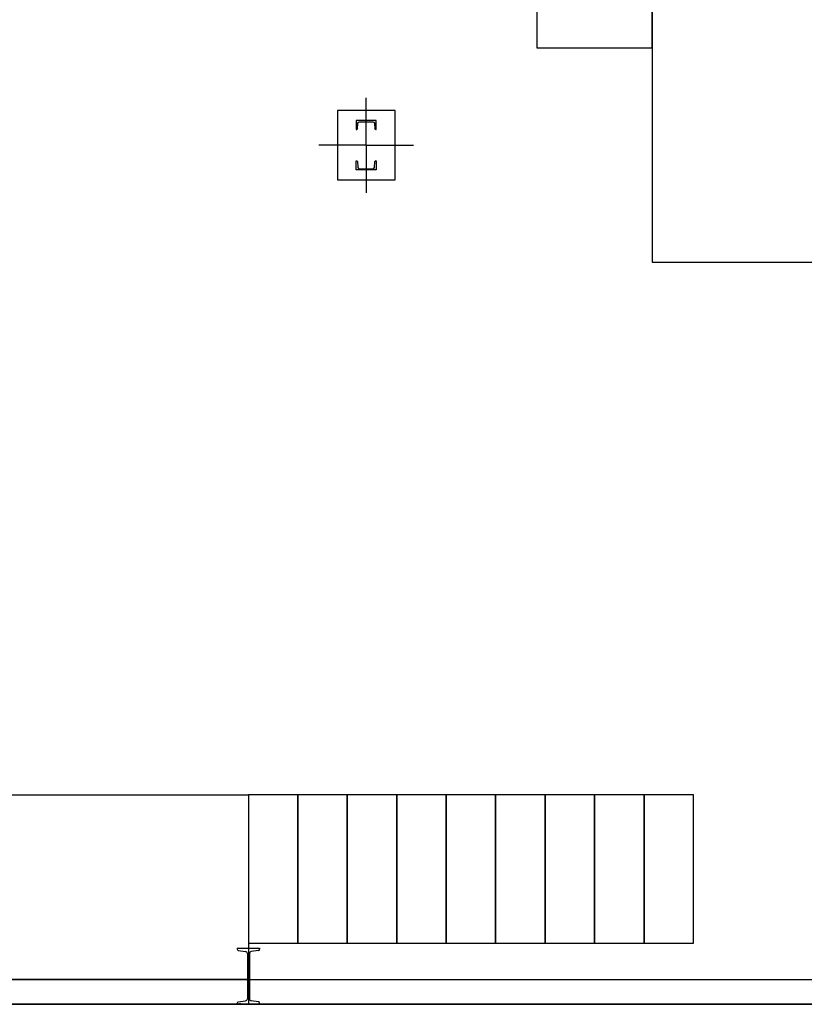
# Model space of a CAD drawing. Extents: x -1507204116 to 3732041488, y -170180604 to 62810664.
# Tile 42 of 54: x 134196 to 138955, y -2384 to 3588. Entities that reach past the tile are written whole.
import ezdxf

# ---------------------------------------------------------------- set-up
doc = ezdxf.new("R2010")
doc.units = 0
doc.header["$LTSCALE"] = 1000
doc.header["$MEASUREMENT"] = 0
doc.linetypes.add('GEN7A', pattern=[7.5, 5, -1.25, 0, -1.25])
for name, color, linetype in [('_-0', 7, 'CONTINUOUS'), ('_-7A', 4, 'GEN7A'), ('_ZAŘÍZENÍ', 7, 'CONTINUOUS')]:
    doc.layers.add(name, color=color, linetype=linetype)
doc.styles.get("Standard").update_dxf_attribs({"font": 'ROMANS.shx', "height": 10})

# ---------------------------------------------------------------- blocks, each defined once
blk = doc.blocks.new('GENDIN-1026-0EJH7R7-0305')
at = {"layer": '_-0'}
for p, q in [((0, 120), (55, 120)), ((0, 0), (0, 120)), ((55, 120), (55, 117.354377)), ((7, 101.051246), (7, 18.948754)), ((50.858853, 112.868708), (15.282293, 110.022583)), ((55, 0), (0, 0)), ((15.282293, 9.977417), (50.858853, 7.131292)), ((55, 2.645623), (55, 0))]:
    blk.add_line(p, q, dxfattribs=at)
for centre, radius, start, end in [((16, 101.051246), 9, 94.573921, 180), ((50.5, 117.354377), 4.5, 274.573913, 0), ((16, 18.948754), 9, 180, 265.426079), ((50.5, 2.645623), 4.5, 0, 85.426087)]:
    blk.add_arc(centre, radius, start, end, dxfattribs=at)
at = {"layer": '_-0', "flags": 9}
blk.add_attdef('POWER_DIM', (0, 0), '', height=3.5, dxfattribs=at)

msp = doc.modelspace()

# ---------------------------------------------------------------- linework, layer by layer
at = {"layer": '_-0', "color": 0, "lineweight": -2}
for p, q in [((135514.5, -2043), (135514.5, -2049.5)), ((135514.5, -2043), (135651.5, -2043)), ((135520.6, -2056.7), (135566.7, -2064.2)), ((135576.9, -2076.3), (135576.9, -2349.7)), ((135589.1, -2076.3), (135589.1, -2349.7)), ((135645.4, -2056.7), (135599.3, -2064.2)), ((135651.5, -2043), (135651.5, -2049.5)), ((135514.5, -2383), (135514.5, -2376.5)), ((135514.5, -2383), (135651.5, -2383)), ((135520.6, -2369.3), (135566.7, -2361.8)), ((135645.4, -2369.3), (135599.3, -2361.8)), ((135651.5, -2383), (135651.5, -2376.5))]:
    msp.add_line(p, q, dxfattribs=at)
for centre, radius, start, end in [((135521.8, -2049.5), 7.3, 180, 260.66249), ((135564.7, -2076.3), 12.2, 0, 80.66249), ((135601.3, -2076.3), 12.2, 99.33751, 180), ((135644.2, -2049.5), 7.3, 279.33753, 0), ((135521.8, -2376.5), 7.3, 99.33751, 180), ((135564.7, -2349.7), 12.2, 279.33751, 0), ((135601.3, -2349.7), 12.2, 180, 260.66249), ((135644.2, -2376.5), 7.3, 0, 80.66247)]:
    msp.add_arc(centre, radius, start, end, dxfattribs=at)
at = {"layer": '_-7A', "color": 0, "lineweight": -2}
msp.add_line((135583, -2043), (135583, -2383), dxfattribs=at)
at = {"layer": '_ZAŘÍZENÍ', "color": 0, "lineweight": -2}
for p, q in [((136298, 2826.5), (136298, 3114.2)), ((136298, 2826.5), (136010.3, 2826.5)), ((136298, 2826.5), (136585.7, 2826.5)), ((136298, 2826.5), (136298, 2538.8)), ((166883, -2383), (115183, -2383)), ((166883, -2383), (115183, -2383)), ((166883, -2383), (115183, -2383))]:
    msp.add_line(p, q, dxfattribs=at)
for points in [[(138033, 18217), (138033, 2117), (140733, 2117)], [(115333, -33), (115333, -2233), (166733, -2233)], [(115183, -283), (115183, -2383), (166883, -2383)]]:
    msp.add_lwpolyline(points, dxfattribs=at)
for points in [[(138033, 3417), (138033, 5617), (137333, 5617), (137333, 3417)], [(136473, 2617), (136473, 3037), (136123, 3037), (136123, 2617)], [(135583, -1113), (135583, -2233), (133983, -2233), (133983, -1113)], [(135883, -2013), (135883, -1113), (135583, -1113), (135583, -2013)], [(136183, -2013), (136183, -1113), (135883, -1113), (135883, -2013)], [(136483, -2013), (136483, -1113), (136183, -1113), (136183, -2013)], [(136783, -2013), (136783, -1113), (136483, -1113), (136483, -2013)], [(137083, -2013), (137083, -1113), (136783, -1113), (136783, -2013)], [(137383, -2013), (137383, -1113), (137083, -1113), (137083, -2013)], [(137683, -2013), (137683, -1113), (137383, -1113), (137383, -2013)], [(137983, -2013), (137983, -1113), (137683, -1113), (137683, -2013)], [(138283, -2013), (138283, -1113), (137983, -1113), (137983, -2013)]]:
    msp.add_lwpolyline(points, close=True, dxfattribs=at)

# ---------------------------------------------------------------- block references
at = {"layer": '_ZAŘÍZENÍ', "color": 0, "lineweight": -2, "xscale": -1, "rotation": 90}
msp.add_blockref('GENDIN-1026-0EJH7R7-0305', (136358, 2976.5), dxfattribs=at)
at = {"layer": '_ZAŘÍZENÍ', "color": 0, "lineweight": -2, "rotation": 90}
msp.add_blockref('GENDIN-1026-0EJH7R7-0305', (136358, 2676.5), dxfattribs=at)

# ---------------------------------------------------------------- texts
at = {"layer": '_-0', "color": 0, "lineweight": -2, "flags": 9}
msp.add_attdef('POWER_DIM', (135514.5, -2383), 'I34', height=3.5, dxfattribs=at)

doc.saveas('drawing.dxf')
